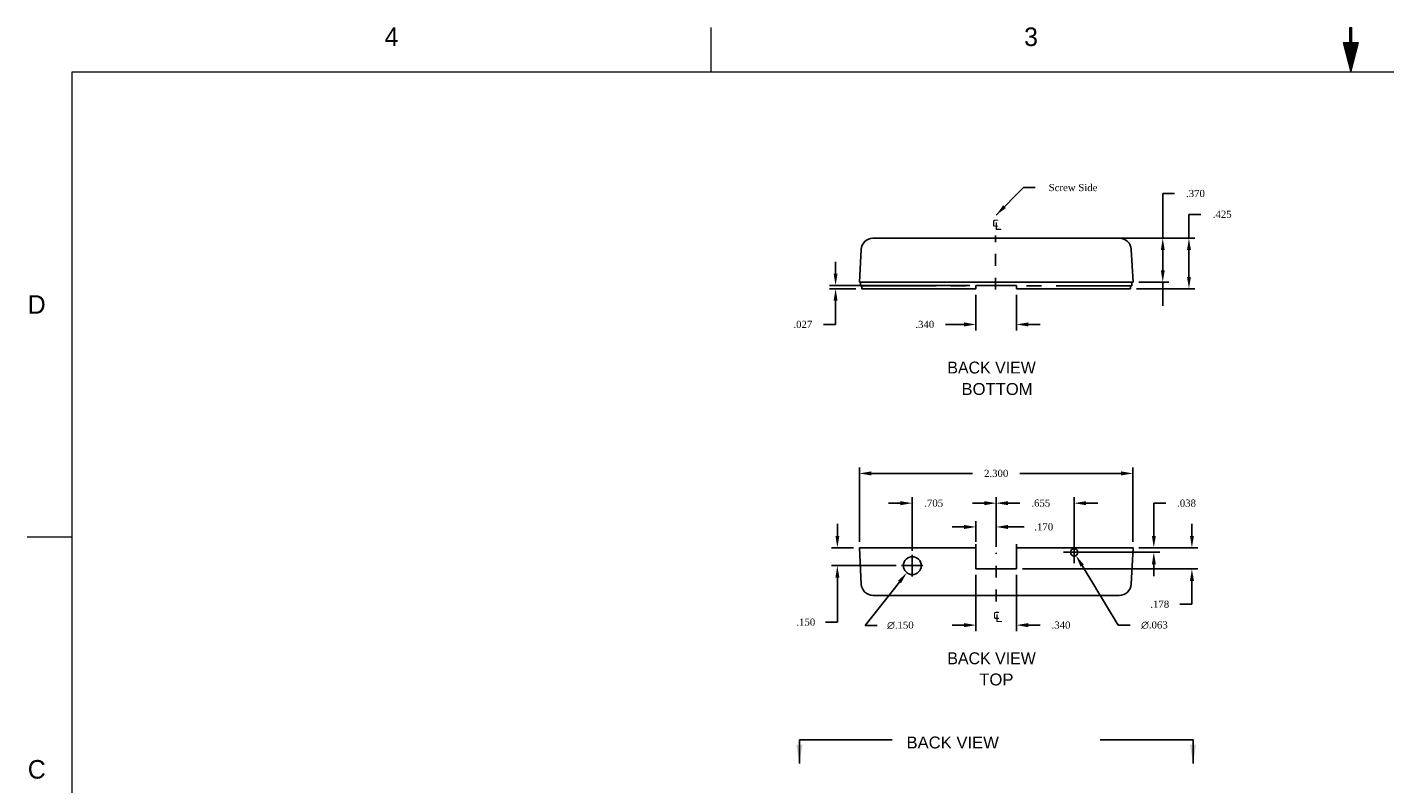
# Model space of a CAD drawing. Header units: millimetres. Extents: x -0.3 to 64.6, y -4.6 to 34.
# Tile 5 of 8: x 16 to 27.4, y 27.6 to 34. Entities that reach past the tile are written whole.
import ezdxf
from ezdxf.enums import TextEntityAlignment as Align

# ---------------------------------------------------------------- set-up
doc = ezdxf.new("R2010")
doc.units = ezdxf.units.MM
doc.header["$MEASUREMENT"] = 0
doc.linetypes.add('PHANTOM2', pattern=[1.25, 0.625, -0.125, 0.125, -0.125, 0.125, -0.125])
doc.layers.add('BORDER', color=1, linetype='Continuous', lineweight=5)
for name, color, linetype in [('Case Bottom', 10, 'Continuous'), ('Case Top', 40, 'Continuous'), ('Dimension-Text', 4, 'Continuous'), ('Dimension-Text @ 1', 4, 'Continuous'), ('HPA665_pcb Outline', 81, 'Continuous'), ('PEC05DBAN_Socket', 110, 'Continuous')]:
    doc.layers.add(name, color=color, linetype=linetype)
doc.styles.add('Annotative', font='txt.shx')
doc.styles.get("Standard").update_dxf_attribs({"font": 'TIMES.TTF'})
doc.styles.add('TXT', font='txt')
doc.dimstyles.get("Standard").update_dxf_attribs({"dimtxt": 0.06, "dimasz": 0.1, "dimexe": 0.05, "dimexo": 0.05, "dimgap": 0.09, "dimtad": 0, "dimtih": 1, "dimtoh": 1, "dimdec": 3, "dimzin": 4, "dimdsep": 46, "dimtxsty": 'Standard', "dimcen": 0.09, "dimadec": 0, "dimazin": 0, "dimtfac": 1, "dimtdec": 3, "dimtofl": 0, "dimtmove": 0, "dimatfit": 3, "dimfxl": 1, "dimtolj": 1, "dimtzin": 0, "dimarcsym": 0})

# ---------------------------------------------------------------- blocks, each defined once
blk = doc.blocks.new('*D33')
at = {"layer": 'Defpoints', "color": 0, "linetype": 'Continuous'}
for p in [(25.22, 32.235), (25.57, 32.235), (25.32, 31.865)]:
    blk.add_point(p, dxfattribs=at)
at = {"layer": 'Dimension-Text', "color": 0, "linetype": 'Continuous', "lineweight": -2}
for p, q in [((25.57, 32.335), (25.57, 32.61)), ((25.57, 32.61), (25.67, 32.61)), ((25.57, 32.235), (25.57, 32.335)), ((25.27, 32.235), (25.62, 32.235)), ((25.57, 32.135), (25.57, 32.035)), ((25.57, 31.965), (25.57, 32.065)), ((25.37, 31.865), (25.62, 31.865)), ((25.57, 31.865), (25.57, 31.765)), ((25.57, 31.765), (25.57, 31.665))]:
    blk.add_line(p, q, dxfattribs=at)
at = {"layer": 'Dimension-Text', "color": 0, "linetype": 'Continuous'}
for points in [[(25.554, 32.135), (25.587, 32.135), (25.57, 32.235)], [(25.554, 31.965), (25.587, 31.965), (25.57, 31.865)]]:
    blk.add_solid(points, dxfattribs=at)
at = {"layer": 'Dimension-Text', "color": 0, "linetype": 'Continuous', "insert": (25.845, 32.61), "char_height": 0.06, "attachment_point": 5}
blk.add_mtext('\\A1;.370', dxfattribs=at)
blk = doc.blocks.new('*D34')
at = {"layer": 'Defpoints', "color": 0, "linetype": 'Continuous'}
for p in [(25.17, 32.235), (25.3, 31.81), (25.79, 31.81)]:
    blk.add_point(p, dxfattribs=at)
at = {"layer": 'Dimension-Text', "color": 0, "linetype": 'Continuous', "lineweight": -2}
for p, q in [((25.79, 32.235), (25.79, 32.435)), ((25.79, 32.435), (25.89, 32.435)), ((25.22, 32.235), (25.84, 32.235)), ((25.79, 31.91), (25.79, 32.135)), ((25.35, 31.81), (25.84, 31.81))]:
    blk.add_line(p, q, dxfattribs=at)
at = {"layer": 'Dimension-Text', "color": 0, "linetype": 'Continuous'}
for points in [[(25.774, 32.135), (25.807, 32.135), (25.79, 32.235)], [(25.774, 31.91), (25.807, 31.91), (25.79, 31.81)]]:
    blk.add_solid(points, dxfattribs=at)
at = {"layer": 'Dimension-Text', "color": 0, "linetype": 'Continuous', "insert": (26.07, 32.435), "char_height": 0.06, "attachment_point": 5}
blk.add_mtext('\\A1;.425', dxfattribs=at)
blk = doc.blocks.new('*D35')
at = {"layer": 'Defpoints', "color": 0, "linetype": 'Continuous'}
for p in [(24, 31.81), (24.34, 31.81), (24, 31.51)]:
    blk.add_point(p, dxfattribs=at)
at = {"layer": 'Dimension-Text', "color": 0, "linetype": 'Continuous', "lineweight": -2}
for p, q in [((24, 31.76), (24, 31.46)), ((24.34, 31.76), (24.34, 31.46)), ((23.9, 31.51), (23.745, 31.51)), ((24.44, 31.51), (24.54, 31.51))]:
    blk.add_line(p, q, dxfattribs=at)
at = {"layer": 'Dimension-Text', "color": 0, "linetype": 'Continuous'}
for points in [[(23.9, 31.527), (23.9, 31.493), (24, 31.51)], [(24.44, 31.527), (24.44, 31.493), (24.34, 31.51)]]:
    blk.add_solid(points, dxfattribs=at)
at = {"layer": 'Dimension-Text', "color": 0, "linetype": 'Continuous', "insert": (23.57, 31.51), "char_height": 0.06, "attachment_point": 5}
blk.add_mtext('\\A1;.340', dxfattribs=at)
blk = doc.blocks.new('*D36')
at = {"layer": 'Defpoints', "color": 0, "linetype": 'Continuous'}
for p in [(22.82, 31.81), (23.04, 31.81), (24, 31.837)]:
    blk.add_point(p, dxfattribs=at)
at = {"layer": 'Dimension-Text', "color": 0, "linetype": 'Continuous', "lineweight": -2}
for p, q in [((22.82, 31.937), (22.82, 32.037)), ((23.95, 31.837), (22.77, 31.837)), ((22.99, 31.81), (22.77, 31.81)), ((22.82, 31.71), (22.82, 31.51)), ((22.82, 31.51), (22.72, 31.51))]:
    blk.add_line(p, q, dxfattribs=at)
at = {"layer": 'Dimension-Text', "color": 0, "linetype": 'Continuous'}
for points in [[(22.804, 31.937), (22.837, 31.937), (22.82, 31.837)], [(22.804, 31.71), (22.837, 31.71), (22.82, 31.81)]]:
    blk.add_solid(points, dxfattribs=at)
at = {"layer": 'Dimension-Text', "color": 0, "linetype": 'Continuous', "insert": (22.545, 31.51), "char_height": 0.06, "attachment_point": 5}
blk.add_mtext('\\A1;.027', dxfattribs=at)
blk = doc.blocks.new('*D37')
at = {"layer": 'Defpoints', "color": 0, "linetype": 'Continuous'}
for p in [(24.847, 29.595), (25.32, 29.633), (25.495, 29.633)]:
    blk.add_point(p, dxfattribs=at)
at = {"layer": 'Dimension-Text', "color": 0, "linetype": 'Continuous', "lineweight": -2}
for p, q in [((25.495, 29.733), (25.495, 30.008)), ((25.495, 30.008), (25.595, 30.008)), ((24.897, 29.595), (25.545, 29.595)), ((25.37, 29.633), (25.545, 29.633)), ((25.495, 29.495), (25.495, 29.395))]:
    blk.add_line(p, q, dxfattribs=at)
at = {"layer": 'Dimension-Text', "color": 0, "linetype": 'Continuous'}
for points in [[(25.479, 29.733), (25.512, 29.733), (25.495, 29.633)], [(25.479, 29.495), (25.512, 29.495), (25.495, 29.595)]]:
    blk.add_solid(points, dxfattribs=at)
at = {"layer": 'Dimension-Text', "color": 0, "linetype": 'Continuous', "insert": (25.77, 30.008), "char_height": 0.06, "attachment_point": 5}
blk.add_mtext('\\A1;.038', dxfattribs=at)
blk = doc.blocks.new('*D38')
at = {"layer": 'Defpoints', "color": 0, "linetype": 'Continuous'}
for p in [(23.02, 29.633), (22.835, 29.483), (23.38, 29.483)]:
    blk.add_point(p, dxfattribs=at)
at = {"layer": 'Dimension-Text', "color": 0, "linetype": 'Continuous', "lineweight": -2}
for p, q in [((22.835, 29.733), (22.835, 29.833)), ((22.97, 29.633), (22.785, 29.633)), ((23.33, 29.483), (22.785, 29.483)), ((22.835, 29.383), (22.835, 29.008)), ((22.835, 29.008), (22.735, 29.008))]:
    blk.add_line(p, q, dxfattribs=at)
at = {"layer": 'Dimension-Text', "color": 0, "linetype": 'Continuous'}
for points in [[(22.819, 29.733), (22.852, 29.733), (22.835, 29.633)], [(22.819, 29.383), (22.852, 29.383), (22.835, 29.483)]]:
    blk.add_solid(points, dxfattribs=at)
at = {"layer": 'Dimension-Text', "color": 0, "linetype": 'Continuous', "insert": (22.57, 29.008), "char_height": 0.06, "attachment_point": 5}
blk.add_mtext('\\A1;.150', dxfattribs=at)
blk = doc.blocks.new('*D39')
at = {"layer": 'Defpoints', "color": 0, "linetype": 'Continuous'}
for p in [(24, 29.455), (24.34, 29.455), (24, 28.983)]:
    blk.add_point(p, dxfattribs=at)
at = {"layer": 'Dimension-Text', "color": 0, "linetype": 'Continuous', "lineweight": -2}
for p, q in [((24, 29.405), (24, 28.933)), ((24.34, 29.405), (24.34, 28.933)), ((23.9, 28.983), (23.8, 28.983)), ((24.44, 28.983), (24.54, 28.983))]:
    blk.add_line(p, q, dxfattribs=at)
at = {"layer": 'Dimension-Text', "color": 0, "linetype": 'Continuous'}
for points in [[(23.9, 29), (23.9, 28.966), (24, 28.983)], [(24.44, 29), (24.44, 28.966), (24.34, 28.983)]]:
    blk.add_solid(points, dxfattribs=at)
at = {"layer": 'Dimension-Text', "color": 0, "linetype": 'Continuous', "insert": (24.715, 28.983), "char_height": 0.06, "attachment_point": 5}
blk.add_mtext('\\A1;.340', dxfattribs=at)
blk = doc.blocks.new('*D40')
at = {"layer": 'Defpoints', "color": 0, "linetype": 'Continuous'}
for p in [(24, 29.808), (24, 29.633), (24.17, 29.59)]:
    blk.add_point(p, dxfattribs=at)
at = {"layer": 'Dimension-Text', "color": 0, "linetype": 'Continuous', "lineweight": -2}
for p, q in [((23.9, 29.808), (23.8, 29.808)), ((24, 29.683), (24, 29.858)), ((24.17, 29.64), (24.17, 29.858)), ((24.27, 29.808), (24.405, 29.808))]:
    blk.add_line(p, q, dxfattribs=at)
at = {"layer": 'Dimension-Text', "color": 0, "linetype": 'Continuous'}
for points in [[(23.9, 29.825), (23.9, 29.791), (24, 29.808)], [(24.27, 29.825), (24.27, 29.791), (24.17, 29.808)]]:
    blk.add_solid(points, dxfattribs=at)
at = {"layer": 'Dimension-Text', "color": 0, "linetype": 'Continuous', "insert": (24.57, 29.808), "char_height": 0.06, "attachment_point": 5}
blk.add_mtext('\\A1;.170', dxfattribs=at)
blk = doc.blocks.new('*D41')
at = {"layer": 'Defpoints', "color": 0, "linetype": 'Continuous'}
for p in [(24.17, 30.008), (24.17, 29.59), (24.825, 29.616)]:
    blk.add_point(p, dxfattribs=at)
at = {"layer": 'Dimension-Text', "color": 0, "linetype": 'Continuous', "lineweight": -2}
for p, q in [((24.17, 29.64), (24.17, 30.058)), ((24.825, 29.666), (24.825, 30.058)), ((24.07, 30.008), (23.97, 30.008)), ((24.925, 30.008), (25.025, 30.008))]:
    blk.add_line(p, q, dxfattribs=at)
at = {"layer": 'Dimension-Text', "color": 0, "linetype": 'Continuous'}
for points in [[(24.07, 30.025), (24.07, 29.991), (24.17, 30.008)], [(24.925, 30.025), (24.925, 29.991), (24.825, 30.008)]]:
    blk.add_solid(points, dxfattribs=at)
at = {"layer": 'Dimension-Text', "color": 0, "linetype": 'Continuous', "insert": (24.545, 30.008), "char_height": 0.06, "attachment_point": 5}
blk.add_mtext('\\A1;.655', dxfattribs=at)
blk = doc.blocks.new('*D42')
at = {"layer": 'Defpoints', "color": 0, "linetype": 'Continuous'}
for p in [(23.465, 30.008), (23.465, 29.558), (24.17, 29.59)]:
    blk.add_point(p, dxfattribs=at)
at = {"layer": 'Dimension-Text', "color": 0, "linetype": 'Continuous', "lineweight": -2}
for p, q in [((23.465, 29.608), (23.465, 30.058)), ((24.17, 29.64), (24.17, 30.058)), ((23.365, 30.008), (23.265, 30.008)), ((24.27, 30.008), (24.37, 30.008))]:
    blk.add_line(p, q, dxfattribs=at)
at = {"layer": 'Dimension-Text', "color": 0, "linetype": 'Continuous'}
for points in [[(23.365, 30.025), (23.365, 29.991), (23.465, 30.008)], [(24.27, 30.025), (24.27, 29.991), (24.17, 30.008)]]:
    blk.add_solid(points, dxfattribs=at)
at = {"layer": 'Dimension-Text', "color": 0, "linetype": 'Continuous', "insert": (23.645, 30.008), "char_height": 0.06, "attachment_point": 5}
blk.add_mtext('\\A1;.705', dxfattribs=at)
blk = doc.blocks.new('*D43')
at = {"layer": 'Defpoints', "color": 0, "linetype": 'Continuous'}
for p in [(23.02, 30.258), (23.02, 29.633), (25.32, 29.633)]:
    blk.add_point(p, dxfattribs=at)
at = {"layer": 'Dimension-Text', "color": 0, "linetype": 'Continuous', "lineweight": -2}
for p, q in [((23.02, 29.683), (23.02, 30.308)), ((23.12, 30.258), (23.97, 30.258)), ((25.22, 30.258), (24.37, 30.258)), ((25.32, 29.683), (25.32, 30.308))]:
    blk.add_line(p, q, dxfattribs=at)
at = {"layer": 'Dimension-Text', "color": 0, "linetype": 'Continuous'}
for points in [[(23.12, 30.275), (23.12, 30.241), (23.02, 30.258)], [(25.22, 30.275), (25.22, 30.241), (25.32, 30.258)]]:
    blk.add_solid(points, dxfattribs=at)
at = {"layer": 'Dimension-Text', "color": 0, "linetype": 'Continuous', "insert": (24.17, 30.258), "char_height": 0.06, "attachment_point": 5}
blk.add_mtext('\\A1;2.300', dxfattribs=at)
blk = doc.blocks.new('*D44')
at = {"layer": 'Defpoints', "color": 0, "linetype": 'Continuous'}
for p in [(25.32, 29.633), (24.34, 29.455), (25.815, 29.455)]:
    blk.add_point(p, dxfattribs=at)
at = {"layer": 'Dimension-Text', "color": 0, "linetype": 'Continuous', "lineweight": -2}
for p, q in [((25.815, 29.733), (25.815, 29.833)), ((25.37, 29.633), (25.865, 29.633)), ((24.39, 29.455), (25.865, 29.455)), ((25.815, 29.355), (25.815, 29.158)), ((25.815, 29.158), (25.715, 29.158))]:
    blk.add_line(p, q, dxfattribs=at)
at = {"layer": 'Dimension-Text', "color": 0, "linetype": 'Continuous'}
for points in [[(25.799, 29.733), (25.832, 29.733), (25.815, 29.633)], [(25.799, 29.355), (25.832, 29.355), (25.815, 29.455)]]:
    blk.add_solid(points, dxfattribs=at)
at = {"layer": 'Dimension-Text', "color": 0, "linetype": 'Continuous', "insert": (25.545, 29.158), "char_height": 0.06, "attachment_point": 5}
blk.add_mtext('\\A1;.178', dxfattribs=at)
blk = doc.blocks.new('*D45')
at = {"layer": 'Defpoints', "color": 0, "linetype": 'Continuous'}
for p in [(23.512, 29.542), (23.419, 29.424)]:
    blk.add_point(p, dxfattribs=at)
at = {"layer": 'Dimension-Text', "color": 0, "linetype": 'Continuous', "lineweight": -2}
for p, q in [((23.465, 29.393), (23.465, 29.573)), ((23.375, 29.483), (23.555, 29.483)), ((23.07, 28.981), (23.357, 29.345)), ((23.17, 28.981), (23.07, 28.981))]:
    blk.add_line(p, q, dxfattribs=at)
at = {"layer": 'Dimension-Text', "color": 0, "linetype": 'Continuous'}
blk.add_solid([(23.344, 29.356), (23.37, 29.335), (23.419, 29.424)], dxfattribs=at)
at = {"layer": 'Dimension-Text', "color": 0, "linetype": 'Continuous', "insert": (23.365, 28.981), "char_height": 0.06, "attachment_point": 5}
blk.add_mtext('\\A1;∅.150', dxfattribs=at)
blk = doc.blocks.new('*D46')
at = {"layer": 'Defpoints', "color": 0, "linetype": 'Continuous'}
for p in [(24.809, 29.622), (24.841, 29.568)]:
    blk.add_point(p, dxfattribs=at)
at = {"layer": 'Dimension-Text', "color": 0, "linetype": 'Continuous', "lineweight": -2}
for p, q in [((24.825, 29.505), (24.825, 29.685)), ((24.735, 29.595), (24.915, 29.595)), ((25.195, 28.983), (24.893, 29.483)), ((25.295, 28.983), (25.195, 28.983))]:
    blk.add_line(p, q, dxfattribs=at)
at = {"layer": 'Dimension-Text', "color": 0, "linetype": 'Continuous'}
blk.add_solid([(24.907, 29.491), (24.879, 29.474), (24.841, 29.568)], dxfattribs=at)
at = {"layer": 'Dimension-Text', "color": 0, "linetype": 'Continuous', "insert": (25.5, 28.983), "char_height": 0.06, "attachment_point": 5}
blk.add_mtext('\\A1;∅.063', dxfattribs=at)

msp = doc.modelspace()

# ---------------------------------------------------------------- linework, layer by layer
at = {"layer": 'BORDER', "linetype": 'Continuous'}
for p, q in [((21.7756, 33.6305), (21.7756, 34.0055)), ((27.1431, 34.0045), (27.1581, 34.0045)), ((27.1431, 33.8805), (27.1431, 34.0045)), ((27.1581, 33.8805), (27.1581, 34.0045)), ((27.087, 33.8805), (27.1431, 33.8805)), ((27.087, 33.8805), (27.1506, 33.6305)), ((27.1506, 33.6305), (27.2142, 33.8805)), ((27.1581, 33.8805), (27.2142, 33.8805)), ((37.9006, 33.6305), (16.4006, 33.6305)), ((16.4006, 33.6305), (16.4006, 18.0055)), ((16.0256, 29.7243), (16.4006, 29.7243))]:
    msp.add_line(p, q, dxfattribs=at)
at = {"layer": 'BORDER'}
for p, q in [((27.099, 33.8332), (27.1581, 33.8923)), ((27.1431, 33.9904), (27.1572, 34.0045)), ((27.1431, 33.9975), (27.1502, 34.0045)), ((27.1431, 33.9833), (27.1581, 33.9983)), ((27.1431, 33.9763), (27.1581, 33.9913)), ((27.1431, 33.9692), (27.1581, 33.9842)), ((27.1431, 33.9621), (27.1581, 33.9771)), ((27.1431, 33.955), (27.1581, 33.97)), ((27.1431, 33.948), (27.1581, 33.963)), ((27.1431, 33.9409), (27.1581, 33.9559)), ((27.1431, 33.9338), (27.1581, 33.9488)), ((27.1431, 33.9268), (27.1581, 33.9418)), ((27.1431, 33.9197), (27.1581, 33.9347)), ((27.1431, 33.9126), (27.1581, 33.9276)), ((27.1431, 33.9055), (27.1581, 33.9205)), ((27.1431, 33.8985), (27.1581, 33.9135)), ((27.1431, 33.8914), (27.1581, 33.9064)), ((27.1431, 33.8843), (27.1581, 33.8993)), ((27.0875, 33.8783), (27.0898, 33.8805)), ((27.089, 33.8726), (27.0969, 33.8805)), ((27.0904, 33.867), (27.104, 33.8805)), ((27.0918, 33.8614), (27.111, 33.8805)), ((27.0933, 33.8557), (27.1181, 33.8805)), ((27.0947, 33.8501), (27.1252, 33.8805)), ((27.0961, 33.8445), (27.1322, 33.8805)), ((27.0976, 33.8388), (27.1393, 33.8805)), ((27.1005, 33.8275), (27.1581, 33.8852)), ((27.1019, 33.8219), (27.1605, 33.8805)), ((27.1033, 33.8163), (27.1676, 33.8805)), ((27.1048, 33.8106), (27.1747, 33.8805)), ((27.1062, 33.805), (27.1817, 33.8805)), ((27.1076, 33.7994), (27.1888, 33.8805)), ((27.1091, 33.7937), (27.1959, 33.8805)), ((27.1105, 33.7881), (27.203, 33.8805)), ((27.1119, 33.7825), (27.21, 33.8805)), ((27.1134, 33.7768), (27.2133, 33.8767)), ((27.1148, 33.7712), (27.2108, 33.8672)), ((27.1162, 33.7655), (27.2084, 33.8577)), ((27.1177, 33.7599), (27.206, 33.8483)), ((27.1191, 33.7543), (27.2036, 33.8388)), ((27.1205, 33.7486), (27.2012, 33.8293)), ((27.122, 33.743), (27.1988, 33.8198)), ((27.1234, 33.7374), (27.1964, 33.8103)), ((27.1248, 33.7317), (27.1939, 33.8008)), ((27.1263, 33.7261), (27.1915, 33.7913)), ((27.1277, 33.7205), (27.1891, 33.7819)), ((27.1291, 33.7148), (27.1867, 33.7724)), ((27.1306, 33.7092), (27.1843, 33.7629)), ((27.132, 33.7035), (27.1819, 33.7534)), ((27.1335, 33.6979), (27.1795, 33.7439)), ((27.1349, 33.6923), (27.177, 33.7344)), ((27.1363, 33.6866), (27.1746, 33.7249)), ((27.1378, 33.681), (27.1722, 33.7155)), ((27.1392, 33.6754), (27.1698, 33.706)), ((27.1406, 33.6697), (27.1674, 33.6965)), ((27.1421, 33.6641), (27.165, 33.687)), ((27.1435, 33.6585), (27.1626, 33.6775)), ((27.1449, 33.6528), (27.1601, 33.668)), ((27.1464, 33.6472), (27.1577, 33.6585)), ((27.1478, 33.6415), (27.1553, 33.6491)), ((27.1492, 33.6359), (27.1529, 33.6396))]:
    msp.add_line(p, q, dxfattribs=at)
at = {"layer": 'Case Bottom'}
for p, q in [((23.1346, 32.235), (25.2203, 32.235)), ((23.0348, 32.1402), (23.0203, 31.865)), ((25.3059, 32.1402), (25.3203, 31.865)), ((23.0203, 31.865), (23.0303, 31.865)), ((23.0303, 31.865), (23.0303, 31.835)), ((25.3203, 31.865), (25.3103, 31.865)), ((25.3103, 31.865), (25.3103, 31.835)), ((23.0303, 31.835), (23.0403, 31.835)), ((23.0403, 31.81), (23.0403, 31.835)), ((23.0403, 31.81), (23.0803, 31.81)), ((23.0803, 31.81), (24.0003, 31.81)), ((24.3403, 31.81), (25.2603, 31.81)), ((25.3003, 31.81), (25.2603, 31.81)), ((25.3103, 31.835), (25.3003, 31.835)), ((25.3003, 31.81), (25.3003, 31.835))]:
    msp.add_line(p, q, dxfattribs=at)
at = {"layer": 'Case Bottom', "linetype": 'Continuous'}
msp.add_line((23.0303, 31.865), (25.3103, 31.865), dxfattribs=at)
at = {"layer": 'Case Bottom', "linetype": 'PHANTOM2'}
for p, q in [((23.0403, 31.835), (24.0003, 31.835)), ((24.0003, 31.81), (24.0003, 31.837)), ((24.0003, 31.837), (24.3403, 31.837)), ((24.3403, 31.81), (24.3403, 31.837)), ((25.3003, 31.835), (24.3403, 31.835))]:
    msp.add_line(p, q, dxfattribs=at)
at = {"layer": 'Case Bottom'}
for centre, start, end in [((23.1346, 32.135), 90, 177), ((25.206, 32.135), 3, 90)]:
    msp.add_arc(centre, 0.1, start, end, dxfattribs=at)
at = {"layer": 'Case Top'}
for p, q in [((23.0203, 29.633), (23.0363, 29.3277)), ((24.0003, 29.633), (23.0203, 29.633)), ((24.0003, 29.455), (24.0003, 29.633)), ((24.3403, 29.455), (24.3403, 29.633)), ((25.3203, 29.633), (24.3403, 29.633)), ((25.3203, 29.633), (25.3043, 29.3277)), ((24.0003, 29.455), (24.3403, 29.455)), ((23.1362, 29.233), (25.2045, 29.233))]:
    msp.add_line(p, q, dxfattribs=at)
for centre, radius in [((23.4653, 29.483), 0.075), ((24.8253, 29.595), 0.0312)]:
    msp.add_circle(centre, radius, dxfattribs=at)
for centre, start, end in [((23.1362, 29.333), 183, 270), ((25.2045, 29.333), 270, 357)]:
    msp.add_arc(centre, 0.1, start, end, dxfattribs=at)
at = {"layer": 'Dimension-Text', "linetype": 'PHANTOM2', "ltscale": 0.1}
for p, q in [((24.1632, 31.8026), (24.1632, 32.2576)), ((24.1703, 29.182), (24.1703, 29.59))]:
    msp.add_line(p, q, dxfattribs=at)
at = {"layer": 'Dimension-Text'}
for p, q in [((23.4653, 29.568), (23.4653, 29.398)), ((24.8466, 29.595), (24.8041, 29.595)), ((24.8253, 29.5737), (24.8253, 29.6162)), ((23.5503, 29.483), (23.3803, 29.483))]:
    msp.add_line(p, q, dxfattribs=at)
at = {"layer": 'Dimension-Text', "color": 6, "linetype": 'Continuous'}
for p, q in [((24.0003, 29.633), (24.0003, 29.664)), ((24.3403, 29.633), (24.3403, 29.664))]:
    msp.add_line(p, q, dxfattribs=at)
at = {"layer": 'Dimension-Text', "linetype": 'Continuous'}
for p, q in [((23.2953, 28.0198), (22.5159, 28.0198)), ((22.5159, 28.0198), (22.5159, 27.8198)), ((25.0453, 28.0198), (25.8247, 28.0198)), ((25.8247, 28.0198), (25.8247, 27.8198))]:
    msp.add_line(p, q, dxfattribs=at)
for points in [[(22.5428, 27.9798), (22.5159, 27.8198), (22.4894, 27.9798)], [(25.7979, 27.9798), (25.8247, 27.8198), (25.8512, 27.9798)]]:
    msp.add_solid(points, dxfattribs=at)
at = {"layer": 'HPA665_pcb Outline'}
msp.add_line((24.3403, 29.633), (25.2553, 29.633), dxfattribs=at)

# ---------------------------------------------------------------- texts
at = {"layer": 'BORDER', "style": 'TXT'}
for s, p in [('4', (19.0881, 33.8495)), ('3', (24.4631, 33.8495))]:
    msp.add_text(s, height=0.156, dxfattribs=at).set_placement(p, align=Align.CENTER)
for s, p in [('D', (16.1816, 31.5996)), ('C', (16.1816, 27.6933))]:
    msp.add_text(s, height=0.156, dxfattribs=at).set_placement(p, align=Align.RIGHT)
at = {"layer": 'Dimension-Text', "color": 6, "linetype": 'Continuous', "insert": (24.5885, 32.6599), "char_height": 0.06, "attachment_point": 4}
msp.add_mtext('\\A1; Screw Side', dxfattribs=at)
at = {"layer": 'Dimension-Text', "linetype": 'PHANTOM2', "char_height": 0.1, "width": 0.122412, "attachment_point": 1}
for insert in [(24.1339, 32.4148), (24.1411, 29.1191)]:
    msp.add_mtext('{\\fISOCPEUR|b0|i0|c0|p34;℄}', dxfattribs=dict(at, insert=insert))
at = {"layer": 'Dimension-Text', "insert": (19.7603, 29.308), "char_height": 0.06, "attachment_point": 4}
msp.add_mtext('\\A1;', dxfattribs=at)
at = {"layer": 'Dimension-Text @ 1', "linetype": 'Continuous', "insert": (24.1927, 27.996), "char_height": 0.1, "attachment_point": 6, "style": 'Annotative'}
msp.add_mtext('\\A1;{\\fArial|b0|i0|c0|p34;BACK VIEW}', dxfattribs=at)
at = {"layer": 'PEC05DBAN_Socket', "linetype": 'Continuous', "char_height": 0.1, "width": 1.85563, "attachment_point": 1}
for s, insert in [('\\pi0.52067;{\\fAndale Mono|b0|i0|c0|p49;BACK VIEW}', (23.2391, 31.1978)), ('\\pi0.63945;{\\fArial|b0|i0|c0|p34;BOTTOM}', (23.2391, 31.0173)), ('\\pi0.52067;{\\fAndale Mono|b0|i0|c0|p49;BACK VIEW}', (23.2391, 28.7545)), ('\\pi0.7889;{\\fArial|b0|i0|c0|p34;TOP}', (23.2391, 28.5765))]:
    msp.add_mtext(s, dxfattribs=dict(at, insert=insert))

# ---------------------------------------------------------------- dimensions: what is measured, and where the dimension line sits
at = {"layer": 'Dimension-Text', "linetype": 'Continuous'}
dim = msp.add_linear_dim(base=(25.5703, 32.235), p1=(25.3203, 31.865), p2=(25.2203, 32.235), angle=90, dimstyle='Standard', override={"dimtofl": 0}, dxfattribs=at)
dim.commit()
dim.dimension.update_dxf_attribs({"geometry": '*D33', "text_midpoint": (25.8453, 32.61), "dimtype": 160})
for base, p1, p2, picture, middle in [((25.7903, 31.81), (25.1703, 32.235), (25.3003, 31.81), '*D34', (26.0703, 32.435)), ((22.8203, 31.81), (24.0003, 31.837), (23.0403, 31.81), '*D36', (22.5453, 31.51)), ((25.4953, 29.633), (24.8466, 29.595), (25.3203, 29.633), '*D37', (25.7703, 30.008)), ((22.8353, 29.483), (23.0203, 29.633), (23.3803, 29.483), '*D38', (22.5703, 29.008)), ((25.8153, 29.455), (25.3203, 29.633), (24.3403, 29.455), '*D44', (25.5453, 29.158))]:
    dim = msp.add_linear_dim(base=base, p1=p1, p2=p2, angle=90, dimstyle='Standard', dxfattribs=at)
    dim.commit()
    dim.dimension.update_dxf_attribs({"geometry": picture, "text_midpoint": middle, "dimtype": 160})
for base, p1, p2, picture, middle in [((24.0003, 31.51), (24.3403, 31.81), (24.0003, 31.81), '*D35', (23.5703, 31.51)), ((23.0203, 30.258), (25.3203, 29.633), (23.0203, 29.633), '*D43', (24.1703, 30.258)), ((23.4653, 30.008), (24.1703, 29.59), (23.4653, 29.558), '*D42', (23.6453, 30.008)), ((24.1703, 30.008), (24.8253, 29.6162), (24.1703, 29.59), '*D41', (24.5453, 30.008)), ((24.0003, 29.808), (24.1703, 29.59), (24.0003, 29.633), '*D40', (24.5703, 29.808)), ((24.0003, 28.983), (24.3403, 29.455), (24.0003, 29.455), '*D39', (24.7153, 28.983))]:
    dim = msp.add_linear_dim(base=base, p1=p1, p2=p2, dimstyle='Standard', dxfattribs=at)
    dim.commit()
    dim.dimension.update_dxf_attribs({"geometry": picture, "text_midpoint": middle, "dimtype": 160})
for p1, p2, picture, middle in [((24.8092, 29.6217), (24.8415, 29.5682), '*D46', (25.5003, 28.983)), ((23.5117, 29.5419), (23.419, 29.424), '*D45', (23.3653, 28.981))]:
    dim = msp.add_diameter_dim_2p(p1=p1, p2=p2, dimstyle='Standard', dxfattribs=at)
    dim.commit()
    dim.dimension.update_dxf_attribs({"geometry": picture, "text_midpoint": middle, "dimtype": 163})

# ---------------------------------------------------------------- leaders
at = {"layer": 'Dimension-Text', "color": 6, "linetype": 'Continuous', "annotation_type": 0, "has_hookline": 1, "hookline_direction": 0, "text_width": 0.4207}
msp.add_leader([(24.17, 32.4291), (24.3985, 32.6599), (24.4985, 32.6599)], dimstyle='Standard', dxfattribs=at)

doc.saveas('drawing.dxf')
